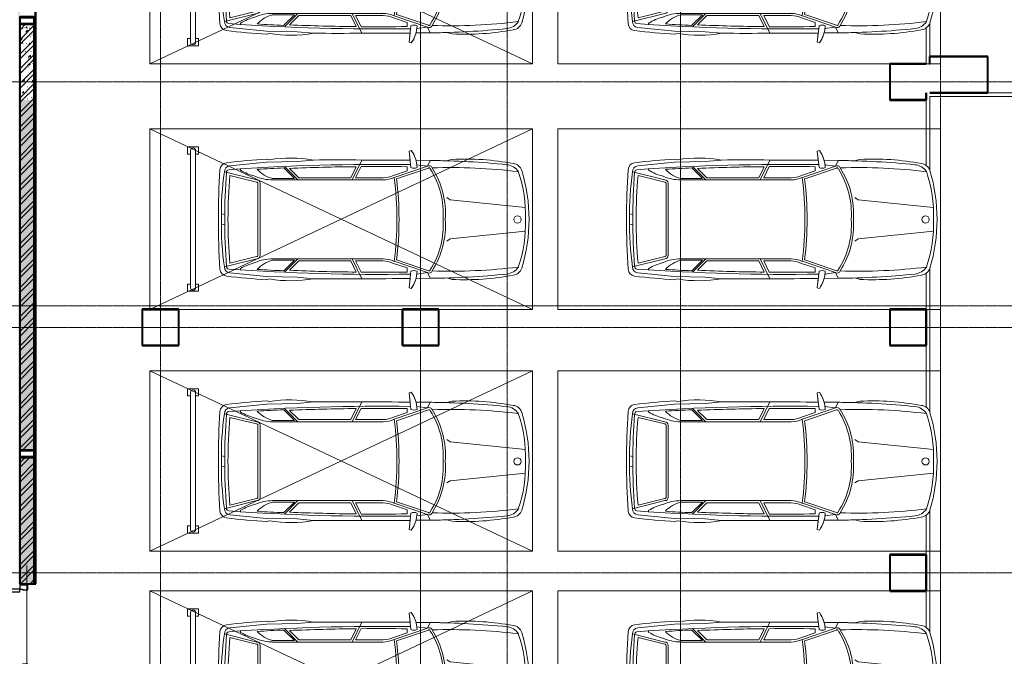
# Model space of a CAD drawing. Header units: millimetres. Extents: x 5617 to 137993, y -10603 to 156644.
# Tile 30 of 79: x 77127 to 90759, y 25144 to 33962. Entities that reach past the tile are written whole.
import ezdxf

# ---------------------------------------------------------------- set-up
doc = ezdxf.new("R2010")
doc.units = ezdxf.units.MM
doc.linetypes.add('ADSK_Линия сетки', pattern=[25, 20, -2.5, 0, -2.5])
doc.linetypes.add('Линия сетки', pattern=[25, 20, -2.5, 0, -2.5])
for name, color, linetype, lineweight in [('Двери', 7, 'Continuous', 18), ('Каркас несущий', 7, 'Continuous', 18), ('Каркас_Импост', 7, 'Continuous', 30), ('Монтажный зазор', 7, 'Continuous', 30), ('Несущие колонны', 7, 'Continuous', 18), ('Оси', 7, 'Continuous', 9), ('Панель', 7, 'Continuous', 30), ('Парковка', 7, 'Continuous', 18), ('Перекрытия', 7, 'Continuous', 18), ('Стены разрез', 7, 'Continuous', 40), ('Стены штриховка', 7, 'Continuous', 40), ('Элементы узлов', 7, 'Continuous', 18)]:
    doc.layers.add(name, color=color, linetype=linetype, lineweight=lineweight)
pattern_1 = [(50, (0, 0), (218.62117, -19.1268), [22.86, -251.46]), (355, (0, 0), (-42.2919, 229.2684), [18.288, -201.168]), (100.451, (18.22, -1.6), (176.3311, 210.13963), [19.428, -213.708]), (46.184, (0, 60.96), (325.295, -50.4516), [34.29, -377.19]), (96.636, (27.1, 56.76), (284.883, 296.9127), [29.142, -320.562]), (351.184, (0, 60.96), (284.8858, 296.9107), [27.432, -301.752]), (21, (30.48, 45.72), (181.93753, -122.7183), [22.86, -251.46]), (326, (30.48, 45.72), (74.1622, 221.0262), [18.288, -201.168]), (71.451, (45.64, 35.5), (256.10035, 98.30526), [19.428, -213.708]), (37.5, (0, 0), (3.70639, 101.465895), [3.353, -195.377, 3.353, -200.863, -201.93]), (37.5, (0, 0), (3.70639, 101.465895), [-402.946, 3.353, -198.577]), (7.5, (0, 0), (80.18358, 120.21653), [3.353, -113.081, 3.353, -190.805, -76.962]), (7.5, (0, 0), (80.18358, 120.21653), [-310.591, 3.353, -73.609]), (327.5, (-67.97, 0), (162.70865, -6.87497), [3.353, -72.847, 3.353, -234.391, -315.468]), (327.5, (-67.97, 0), (162.70865, -6.87497), [-313.944, 3.353, -312.115]), (317.5, (-98.45, 0), (177.75468, 30.51183), [3.353, -95.707, 3.353, -154.534, -224.028]), (317.5, (-98.45, 0), (177.75468, 30.51183), [-256.946, 3.353, -220.675])]
pattern_2 = [(45, (0, 0), (-101.02788, 101.02788), []), (45, (67.35, 0), (-101.02788, 101.02788), [])]
pattern_3 = [(0, (0, 0), (406.4, 101.6), [33.528, -271.272, 33.528, -271.272, -1625.6]), (0, (0, 0), (406.4, 101.6), [-609.6, 33.528, -576.072, 33.528, -271.272, -711.2]), (0, (0, 0), (406.4, 101.6), [-1524, 33.528, -169.672, 33.528, -474.472]), (120, (152.4, 50.8), (-291.18818, 301.15272), [33.528, -271.272, 33.528, -271.272, -1625.6]), (120, (152.4, 50.8), (-291.18818, 301.15272), [-609.6, 33.528, -576.072, 33.528, -271.272, -711.2]), (120, (152.4, 50.8), (-291.18818, 301.15272), [-1524, 33.528, -169.672, 33.528, -474.472]), (240, (203.2, 254), (-115.21182, -402.75272), [33.528, -271.272, 33.528, -271.272, -1625.6]), (240, (203.2, 254), (-115.21182, -402.75272), [-609.6, 33.528, -576.072, 33.528, -271.272, -711.2]), (240, (203.2, 254), (-115.21182, -402.75272), [-1524, 33.528, -169.672, 33.528, -474.472])]

# ---------------------------------------------------------------- blocks, each defined once
blk = doc.blocks.new('101_Дверь_Однопольная - _ПЧ_Мет_1000х2000_Между секциями_EI60_Л-4449940-МКСС_LB01_-7_650__Кабельные конструкции_Лотки_3')
at = {"layer": 'Каркас_Импост', "color": 253, "true_color": 0xaaaaaa}
for p, q in [((-525, 100), (-585, 100)), ((-585, 100), (-585, -15)), ((-525, 60), (-525, 100)), ((-515, 60), (-525, 60)), ((-515, -15), (-515, 60)), ((525, 60), (515, 60)), ((515, 60), (515, -15)), ((585, 100), (525, 100)), ((525, 100), (525, 60)), ((585, -15), (585, 100)), ((-585, -15), (-515, -15)), ((515, -15), (585, -15))]:
    blk.add_line(p, q, dxfattribs=at)
at = {"layer": 'Монтажный зазор', "color": 253, "true_color": 0xaaaaaa}
for p, q in [((-585, 100), (-600, 100)), ((-600, 100), (-600, -15)), ((-585, -15), (-585, 100)), ((600, 100), (585, 100)), ((585, 100), (585, -15)), ((600, -15), (600, 100)), ((-600, -15), (-585, -15)), ((585, -15), (600, -15))]:
    blk.add_line(p, q, dxfattribs=at)
at = {"layer": 'Панель', "color": 253, "true_color": 0xaaaaaa}
for p, q in [((525, 1150), (485, 1150)), ((485, 1150), (485, 100)), ((525, 100), (525, 1150)), ((485, 100), (525, 100))]:
    blk.add_line(p, q, dxfattribs=at)
blk.add_arc((525, 100), 1050, 90, 180, dxfattribs=at)
blk = doc.blocks.new('ПР - _ПЧ_1200_200_Оп250-250_Шаг300_Арм16_Арм10-3250725-МКСС_LB01_-7_650__Кабельные конструкции_Лотки_3')
at = {"layer": 'Каркас несущий', "color": 21, "true_color": 0xffaaaa}
for p, q in [((-850, 0), (850, 0)), ((-850, 0), (-600, 0)), ((-515, 0), (515, 0)), ((600, 0), (850, 0))]:
    blk.add_line(p, q, dxfattribs=at)
blk = doc.blocks.new('Труба прямоугольного сечения _ГОСТ 32931-2015_-Колонна - Труба прямоугольная 200x6-4780125-МКСС_LB01_-7_650__Кабельные конструкции_Лотки_3')
at = {"layer": 'Несущие колонны', "lineweight": 9}
h = blk.add_hatch(dxfattribs=at)
h.set_pattern_fill('FP_12', color=256, style=0, pattern_type=2)
h.set_pattern_definition([(45, (-62900, -27950), (-251.4472, 251.4472), []), (45, (-62900, -27569), (-251.4472, 251.4472), [])])
h.paths.add_polyline_path([(-88, -50), (88, -50), (96, -46), (100, -38), (100, 38), (96, 46), (88, 50), (-88, 50), (-96, 46), (-100, 38), (-100, -38), (-96, -46)])
h.paths.add_polyline_path([(-88, -44), (-92, -42), (-94, -38), (-94, 38), (-92, 42), (-88, 44), (88, 44), (92, 42), (94, 38), (94, -38), (92, -42), (88, -44)])
at = {"layer": 'Несущие колонны', "color": 253, "lineweight": 40, "true_color": 0xaaaaaa}
for p, q in [((-100, 38), (-100, -38)), ((-94, -38), (-94, 38)), ((88, 50), (-88, 50)), ((-88, 44), (88, 44)), ((94, 38), (94, -38)), ((100, -38), (100, 38)), ((88, -44), (-88, -44)), ((-88, -50), (88, -50))]:
    blk.add_line(p, q, dxfattribs=at)
for centre, radius, start, end in [((-88, 38), 12, 90, 180), ((-88, 38), 6, 90, 180), ((88, 38), 12, 0, 90), ((88, 38), 6, 0, 90), ((-88, -38), 12, 180, 270), ((-88, -38), 6, 180, 270), ((88, -38), 12, 270, 360), ((88, -38), 6, 270, 0)]:
    blk.add_arc(centre, radius, start, end, dxfattribs=at)
blk = doc.blocks.new('Труба прямоугольного сечения _ГОСТ 32931-2015_-Колонна - Труба прямоугольная 200x6-4780128-МКСС_LB01_-7_650__Кабельные конструкции_Лотки_3')
at = {"layer": 'Несущие колонны', "color": 253, "lineweight": 40, "true_color": 0xaaaaaa}
for p, q in [((-100, 38), (-100, -38)), ((-94, -38), (-94, 38)), ((88, 50), (-88, 50)), ((-88, 44), (88, 44)), ((94, 38), (94, -38)), ((100, -38), (100, 38)), ((88, -44), (-88, -44)), ((-88, -50), (88, -50))]:
    blk.add_line(p, q, dxfattribs=at)
for centre, radius, start, end in [((-88, 38), 12, 90, 180), ((-88, 38), 6, 90, 180), ((88, 38), 12, 0, 90), ((88, 38), 6, 0, 90), ((-88, -38), 12, 180, 270), ((-88, -38), 6, 180, 270), ((88, -38), 6, 270, 0), ((88, -38), 12, 270, 360)]:
    blk.add_arc(centre, radius, start, end, dxfattribs=at)
blk = doc.blocks.new('199_Парковочные места 3 класса и МГН - Средний класс-5604847-МКСС_LB01_-7_650__Кабельные конструкции_Лотки_3')
at = {"layer": 'Парковка', "color": 253, "true_color": 0xaaaaaa}
for p, q in [((0, -5300), (2500, 0)), ((0, 0), (2500, -5300)), ((0, -5300), (0, 0)), ((0, 0), (2500, 0)), ((2500, 0), (2500, -5300)), ((250, -4625), (250, -4775)), ((250, -4625), (350, -4625)), ((350, -4625), (350, -4665)), ((2150, -4625), (2150, -4665)), ((2150, -4625), (2250, -4625)), ((2250, -4625), (2250, -4775)), ((300, -4665), (2200, -4665)), ((300, -4735), (2200, -4735)), ((350, -4735), (350, -4775)), ((2150, -4735), (2150, -4775)), ((250, -4775), (350, -4775)), ((2150, -4775), (2250, -4775)), ((2500, -5300), (0, -5300))]:
    blk.add_line(p, q, dxfattribs=at)
for centre, start, end in [((300, -4700), 90, 270), ((2200, -4700), 270, 90)]:
    blk.add_arc(centre, 35, start, end, dxfattribs=at)
at = {"layer": 'Элементы узлов', "color": 253, "true_color": 0xaaaaaa}
for p, q in [((984, -1142), (1090, -99)), ((1524, -1142), (1418, -99)), ((422, -1114), (442, -1185)), ((422, -1114), (442, -1185)), ((953, -1186), (984, -1142)), ((1555, -1186), (1524, -1142)), ((2085, -1114), (2065, -1185)), ((2065, -1185), (2085, -1114)), ((436, -1612), (438, -1418)), ((438, -1418), (436, -1612)), ((515, -1453), (438, -1418)), ((515, -1453), (497, -1605)), ((515, -1453), (673, -1914)), ((543, -1440), (693, -1881)), ((1965, -1440), (1814, -1881)), ((1992, -1453), (1835, -1914)), ((1992, -1453), (2070, -1418)), ((1992, -1453), (2011, -1605)), ((2072, -1612), (2070, -1418)), ((2072, -1612), (2070, -1418)), ((298, -1678), (308, -1707)), ((298, -1678), (308, -1707)), ((308, -1707), (536, -1683)), ((308, -1707), (435, -1693)), ((580, -1736), (525, -1736)), ((580, -1736), (645, -1925)), ((1927, -1736), (1863, -1925)), ((1927, -1736), (1983, -1736)), ((2200, -1707), (1972, -1683)), ((2072, -1693), (2200, -1707)), ((2210, -1678), (2200, -1707)), ((2200, -1707), (2210, -1678)), ((678, -2069), (678, -2449)), ((708, -2069), (708, -3598)), ((1800, -2069), (1800, -3598)), ((1830, -2069), (1830, -2449)), ((708, -2497), (432, -2363)), ((678, -2449), (523, -2374)), ((678, -2516), (524, -2441)), ((1800, -2497), (2076, -2363)), ((1830, -2449), (1984, -2374)), ((1830, -2516), (1984, -2441)), ((678, -2516), (678, -3237)), ((1830, -2516), (1830, -3237)), ((453, -3260), (432, -3033)), ((2054, -3260), (2076, -3033)), ((463, -3682), (453, -3260)), ((708, -3249), (522, -3435)), ((678, -3237), (549, -3366)), ((1800, -3249), (1986, -3435)), ((1830, -3237), (1959, -3366)), ((2045, -3682), (2054, -3260)), ((688, -3297), (542, -3443)), ((688, -3297), (688, -3598)), ((1820, -3297), (1820, -3598)), ((1820, -3297), (1966, -3443)), ((419, -3676), (428, -3642)), ((428, -3642), (419, -3676)), ((2088, -3676), (2079, -3642)), ((2088, -3676), (2079, -3642)), ((512, -4192), (463, -3682)), ((708, -3817), (596, -4265)), ((1254, -3771), (754, -3771)), ((1254, -3801), (754, -3801)), ((1254, -3771), (1754, -3771)), ((1254, -3801), (1754, -3801)), ((1800, -3817), (1912, -4265)), ((1996, -4192), (2045, -3682)), ((738, -3820), (646, -4189)), ((1770, -3820), (1862, -4189)), ((574, -4042), (555, -4042)), ((1933, -4042), (1953, -4042)), ((1188, -4261), (1177, -4307)), ((1320, -4261), (1331, -4307))]:
    blk.add_line(p, q, dxfattribs=at)
blk.add_circle((1256, -208), 49.6, dxfattribs=at)
for centre, radius, start, end in [((1254, -2377), 2329, 90.0001, 106.8716), ((1254, -2377), 2329, 90.0001, 106.8716), ((1178, -1869), 1772, 87.5536, 109.2869), ((1254, -2377), 2329, 73.1284, 89.9999), ((1254, -2377), 2329, 73.1284, 89.9999), ((1329, -1869), 1772, 70.7131, 92.4464), ((3991, -937), 3573, 169.195, 182.843), ((3991, -937), 3573, 169.195, 182.843), ((617, -279), 137, 106.8716, 175.0665), ((617, -279), 137, 106.8716, 175.0665), ((710, -376), 215, 123.1556, 174.2587), ((8358, -1141), 7822, 173.0609, 181.8195), ((1797, -376), 215, 5.7413, 56.8444), ((-5850, -1141), 7822, 358.1805, 6.9391), ((1890, -279), 137, 4.9335, 73.1284), ((1890, -279), 137, 4.9335, 73.1284), ((-1483, -937), 3573, 357.157, 10.805), ((-1483, -937), 3573, 357.157, 10.805), ((12318, -1543), 11881, 174.2587, 179.4003), ((-9810, -1543), 11881, 0.5997, 5.7413), ((12318, -1543), 11881, 178.2769, 179.4003), ((1172, -2380), 1175, 86.0181, 122.5623), ((1335, -2380), 1175, 57.4377, 93.9819), ((-9810, -1543), 11881, 0.5997, 1.7231), ((1172, -2380), 1145, 85.9136, 122.5623), ((1335, -2380), 1145, 57.2304, 94.0864), ((555, -1432), 44.9, 110.1373, 207.9235), ((555, -1432), 14.9, 110.1373, 214.6567), ((1953, -1432), 14.9, 325.3433, 79.1758), ((1953, -1432), 44.9, 332.0765, 69.8627), ((546, -2020), 422, 91.3449, 125.9666), ((546, -2020), 422, 105.0802, 125.9666), ((444, -1640), 101, 335.1844, 24.8156), ((2064, -1640), 101, 155.1844, 204.8156), ((1962, -2020), 422, 54.0334, 88.6551), ((1962, -2020), 422, 54.0334, 74.9198), ((122295, -2694), 121864, 179.52958, 180.15962), ((122295, -2694), 121864, 179.52958, 180.15962), ((30000, -2118), 29508, 179.1634, 184.0543), ((30000, -2118), 29478, 179.2582, 180.4979), ((-27492, -2118), 29508, 355.9457, 0.8366), ((-27492, -2118), 29478, 359.5021, 0.7418), ((-119787, -2694), 121864, 359.84038, 0.47042), ((-119787, -2694), 121864, 359.84038, 0.47042), ((1254, -6445), 4567, 82.6909, 97.3089), ((1254, -6445), 4597, 82.9964, 97.0033), ((308, -2078), 370, 1.3171, 24.386), ((308, -2078), 400, 1.2667, 24.1731), ((2200, -2078), 400, 155.8269, 178.7333), ((2200, -2078), 370, 155.614, 178.6829), ((30000, -2118), 29478, 180.6284, 182.4261), ((-27492, -2118), 29478, 357.5739, 359.3716), ((2198, -3346), 1794, 169.9492, 189.4665), ((2198, -3346), 1794, 169.9492, 189.4665), ((310, -3346), 1794, 350.5335, 10.0508), ((310, -3346), 1794, 350.5335, 10.0508), ((30000, -2118), 29488, 182.5757, 183.2896), ((-27492, -2118), 29488, 356.7104, 357.4243), ((9206, -3182), 8801, 183.2167, 186.8835), ((9206, -3182), 8801, 183.2167, 186.8835), ((270, -3492), 431, 312.4417, 345.7397), ((104, -3598), 603, 335.9999, 0.0001), ((2403, -3598), 603, 179.9999, 204.0001), ((2238, -3492), 431, 194.2603, 227.5583), ((-6698, -3182), 8801, 353.1165, 356.7833), ((-6698, -3182), 8801, 353.1165, 356.7833), ((754, -3817), 46.1, 90, 180), ((754, -3817), 16.1, 90, 189.7873), ((1754, -3817), 46.1, 0, 90), ((1754, -3817), 16.1, 350.2127, 90), ((-103, -3648), 783, 329.8554, 345.5814), ((2611, -3648), 783, 194.4186, 210.1446), ((593, -4184), 81.1, 185.6929, 272.4229), ((600, -4202), 33.8, 184.0543, 277.095), ((1254, 2689), 6905, 264.9489, 275.0511), ((1908, -4202), 33.8, 262.905, 355.9457), ((1915, -4184), 81.1, 267.5771, 354.3071), ((571, -4224), 103, 186.8835, 266.3593), ((571, -4224), 103, 186.8835, 266.3593), ((1250, 6442), 10791, 266.3593, 270.0213), ((1250, 6442), 10791, 266.3593, 270.0213), ((1185, -180), 4128, 261.7908, 270.9499), ((1254, 3792), 8054, 265.3719, 274.6281), ((1322, -180), 4128, 269.0501, 278.2092), ((1258, 6442), 10791, 269.9787, 273.6407), ((1258, 6442), 10791, 269.9787, 273.6407), ((1937, -4224), 103, 273.6407, 353.1165), ((1937, -4224), 103, 273.6407, 353.1165)]:
    blk.add_arc(centre, radius, start, end, dxfattribs=at)
blk = doc.blocks.new('199_Парковочные места 3 класса и МГН - Средний класс-5604848-МКСС_LB01_-7_650__Кабельные конструкции_Лотки_3')
at = {"layer": 'Парковка', "color": 253, "true_color": 0xaaaaaa}
for p, q in [((0, -5300), (0, 0)), ((0, 0), (2500, 0)), ((2500, 0), (2500, -5300)), ((2500, -5300), (0, -5300))]:
    blk.add_line(p, q, dxfattribs=at)
at = {"layer": 'Элементы узлов', "color": 253, "true_color": 0xaaaaaa}
for p, q in [((984, -1142), (1090, -99)), ((1524, -1142), (1418, -99)), ((422, -1114), (442, -1185)), ((422, -1114), (442, -1185)), ((953, -1186), (984, -1142)), ((1555, -1186), (1524, -1142)), ((2085, -1114), (2065, -1185)), ((2065, -1185), (2085, -1114)), ((436, -1612), (438, -1418)), ((438, -1418), (436, -1612)), ((515, -1453), (438, -1418)), ((515, -1453), (497, -1605)), ((515, -1453), (673, -1914)), ((543, -1440), (693, -1881)), ((1965, -1440), (1814, -1881)), ((1992, -1453), (1835, -1914)), ((1992, -1453), (2070, -1418)), ((1992, -1453), (2011, -1605)), ((2072, -1612), (2070, -1418)), ((2072, -1612), (2070, -1418)), ((298, -1678), (308, -1707)), ((298, -1678), (308, -1707)), ((308, -1707), (536, -1683)), ((308, -1707), (435, -1693)), ((580, -1736), (525, -1736)), ((580, -1736), (645, -1925)), ((1927, -1736), (1863, -1925)), ((1927, -1736), (1983, -1736)), ((2200, -1707), (1972, -1683)), ((2072, -1693), (2200, -1707)), ((2210, -1678), (2200, -1707)), ((2200, -1707), (2210, -1678)), ((678, -2069), (678, -2449)), ((708, -2069), (708, -3598)), ((1800, -2069), (1800, -3598)), ((1830, -2069), (1830, -2449)), ((708, -2497), (432, -2363)), ((678, -2449), (523, -2374)), ((678, -2516), (524, -2441)), ((1800, -2497), (2076, -2363)), ((1830, -2449), (1984, -2374)), ((1830, -2516), (1984, -2441)), ((678, -2516), (678, -3237)), ((1830, -2516), (1830, -3237)), ((453, -3260), (432, -3033)), ((2054, -3260), (2076, -3033)), ((463, -3682), (453, -3260)), ((708, -3249), (522, -3435)), ((678, -3237), (549, -3366)), ((1800, -3249), (1986, -3435)), ((1830, -3237), (1959, -3366)), ((2045, -3682), (2054, -3260)), ((688, -3297), (542, -3443)), ((688, -3297), (688, -3598)), ((1820, -3297), (1820, -3598)), ((1820, -3297), (1966, -3443)), ((419, -3676), (428, -3642)), ((428, -3642), (419, -3676)), ((2088, -3676), (2079, -3642)), ((2088, -3676), (2079, -3642)), ((512, -4192), (463, -3682)), ((708, -3817), (596, -4265)), ((1254, -3771), (754, -3771)), ((1254, -3801), (754, -3801)), ((1254, -3771), (1754, -3771)), ((1254, -3801), (1754, -3801)), ((1800, -3817), (1912, -4265)), ((1996, -4192), (2045, -3682)), ((738, -3820), (646, -4189)), ((1770, -3820), (1862, -4189)), ((574, -4042), (555, -4042)), ((1933, -4042), (1953, -4042)), ((1188, -4261), (1177, -4307)), ((1320, -4261), (1331, -4307))]:
    blk.add_line(p, q, dxfattribs=at)
blk.add_circle((1256, -208), 49.6, dxfattribs=at)
for centre, radius, start, end in [((1254, -2377), 2329, 90.0001, 106.8716), ((1254, -2377), 2329, 90.0001, 106.8716), ((1178, -1869), 1772, 87.5536, 109.2869), ((1254, -2377), 2329, 73.1284, 89.9999), ((1254, -2377), 2329, 73.1284, 89.9999), ((1329, -1869), 1772, 70.7131, 92.4464), ((3991, -937), 3573, 169.195, 182.843), ((3991, -937), 3573, 169.195, 182.843), ((617, -279), 137, 106.8716, 175.0665), ((617, -279), 137, 106.8716, 175.0665), ((710, -376), 215, 123.1556, 174.2587), ((8358, -1141), 7822, 173.0609, 181.8195), ((1797, -376), 215, 5.7413, 56.8444), ((-5850, -1141), 7822, 358.1805, 6.9391), ((1890, -279), 137, 4.9335, 73.1284), ((1890, -279), 137, 4.9335, 73.1284), ((-1483, -937), 3573, 357.157, 10.805), ((-1483, -937), 3573, 357.157, 10.805), ((12318, -1543), 11881, 174.2587, 179.4003), ((-9810, -1543), 11881, 0.5997, 5.7413), ((12318, -1543), 11881, 178.2769, 179.4003), ((1172, -2380), 1175, 86.0181, 122.5623), ((1335, -2380), 1175, 57.4377, 93.9819), ((-9810, -1543), 11881, 0.5997, 1.7231), ((1172, -2380), 1145, 85.9136, 122.5623), ((1335, -2380), 1145, 57.2304, 94.0864), ((555, -1432), 44.9, 110.1373, 207.9235), ((555, -1432), 14.9, 110.1373, 214.6567), ((1953, -1432), 14.9, 325.3433, 79.1758), ((1953, -1432), 44.9, 332.0765, 69.8627), ((546, -2020), 422, 91.3449, 125.9666), ((546, -2020), 422, 105.0802, 125.9666), ((444, -1640), 101, 335.1844, 24.8156), ((2064, -1640), 101, 155.1844, 204.8156), ((1962, -2020), 422, 54.0334, 88.6551), ((1962, -2020), 422, 54.0334, 74.9198), ((122295, -2694), 121864, 179.52958, 180.15962), ((122295, -2694), 121864, 179.52958, 180.15962), ((30000, -2118), 29508, 179.1634, 184.0543), ((30000, -2118), 29478, 179.2582, 180.4979), ((-27492, -2118), 29508, 355.9457, 0.8366), ((-27492, -2118), 29478, 359.5021, 0.7418), ((-119787, -2694), 121864, 359.84038, 0.47042), ((-119787, -2694), 121864, 359.84038, 0.47042), ((1254, -6445), 4567, 82.6909, 97.3089), ((1254, -6445), 4597, 82.9964, 97.0033), ((308, -2078), 370, 1.3171, 24.386), ((308, -2078), 400, 1.2667, 24.1731), ((2200, -2078), 400, 155.8269, 178.7333), ((2200, -2078), 370, 155.614, 178.6829), ((30000, -2118), 29478, 180.6284, 182.4261), ((-27492, -2118), 29478, 357.5739, 359.3716), ((2198, -3346), 1794, 169.9492, 189.4665), ((2198, -3346), 1794, 169.9492, 189.4665), ((310, -3346), 1794, 350.5335, 10.0508), ((310, -3346), 1794, 350.5335, 10.0508), ((30000, -2118), 29488, 182.5757, 183.2896), ((-27492, -2118), 29488, 356.7104, 357.4243), ((9206, -3182), 8801, 183.2167, 186.8835), ((9206, -3182), 8801, 183.2167, 186.8835), ((270, -3492), 431, 312.4417, 345.7397), ((104, -3598), 603, 335.9999, 0.0001), ((2403, -3598), 603, 179.9999, 204.0001), ((2238, -3492), 431, 194.2603, 227.5583), ((-6698, -3182), 8801, 353.1165, 356.7833), ((-6698, -3182), 8801, 353.1165, 356.7833), ((754, -3817), 46.1, 90, 180), ((754, -3817), 16.1, 90, 189.7873), ((1754, -3817), 46.1, 0, 90), ((1754, -3817), 16.1, 350.2127, 90), ((-103, -3648), 783, 329.8554, 345.5814), ((2611, -3648), 783, 194.4186, 210.1446), ((593, -4184), 81.1, 185.6929, 272.4229), ((600, -4202), 33.8, 184.0543, 277.095), ((1254, 2689), 6905, 264.9489, 275.0511), ((1908, -4202), 33.8, 262.905, 355.9457), ((1915, -4184), 81.1, 267.5771, 354.3071), ((571, -4224), 103, 186.8835, 266.3593), ((571, -4224), 103, 186.8835, 266.3593), ((1250, 6442), 10791, 266.3593, 270.0213), ((1250, 6442), 10791, 266.3593, 270.0213), ((1185, -180), 4128, 261.7908, 270.9499), ((1254, 3792), 8054, 265.3719, 274.6281), ((1322, -180), 4128, 269.0501, 278.2092), ((1258, 6442), 10791, 269.9787, 273.6407), ((1258, 6442), 10791, 269.9787, 273.6407), ((1937, -4224), 103, 273.6407, 353.1165), ((1937, -4224), 103, 273.6407, 353.1165)]:
    blk.add_arc(centre, radius, start, end, dxfattribs=at)
blk = doc.blocks.new('135_SLK_GD_AR_rvt-1-МКСС_LB01_-7_650__Кабельные конструкции_Лотки_3')
at = {"layer": 'Стены разрез', "lineweight": 9, "true_color": 0xaaaaaa}
h = blk.add_hatch(dxfattribs=at)
h.set_pattern_fill('FP_4', color=253, style=0, pattern_type=2)
h.set_pattern_definition(pattern_3)
h.paths.add_polyline_path([(62780, 21950), (62800, 21950), (62800, 24950), (62780, 24950), (62780, 21956)])
h.paths.add_polyline_path([(62780, 26150), (62800, 26150), (62800, 40270), (62780, 40270), (62780, 27781)])
h = blk.add_hatch(dxfattribs=at)
h.set_pattern_fill('FP_4', color=253, style=0, pattern_type=2)
h.set_pattern_definition(pattern_3)
h.paths.add_polyline_path([(63020, 21950), (63020, 24950), (63000, 24950), (63000, 21950)])
h.paths.add_polyline_path([(63020, 26150), (63020, 40050), (63000, 40050), (63000, 26150)])
h = blk.add_hatch(dxfattribs=at)
h.set_pattern_fill('FP_1', color=253, style=0, pattern_type=2)
h.set_pattern_definition(pattern_1)
h.paths.add_polyline_path([(62988, 32850), (63000, 32850), (63000, 33900), (62800, 33900), (62800, 32850), (62812, 32850)])
h = blk.add_hatch(dxfattribs=at)
h.set_pattern_fill('FP_2', color=253, style=0, pattern_type=2)
h.set_pattern_definition(pattern_2)
h.paths.add_polyline_path([(62988, 32850), (63000, 32850), (63000, 33900), (62800, 33900), (62800, 32850), (62812, 32850)])
h = blk.add_hatch(dxfattribs=at)
h.set_pattern_fill('FP_1', color=253, style=0, pattern_type=2)
h.set_pattern_definition(pattern_1)
h.paths.add_polyline_path([(62973, 28000), (63000, 28000), (63000, 32850), (62800, 32850), (62800, 28000), (62827, 28000)])
h = blk.add_hatch(dxfattribs=at)
h.set_pattern_fill('FP_2', color=253, style=0, pattern_type=2)
h.set_pattern_definition(pattern_2)
h.paths.add_polyline_path([(62973, 28000), (63000, 28000), (63000, 32850), (62800, 32850), (62800, 28000), (62827, 28000)])
h = blk.add_hatch(dxfattribs=at)
h.set_pattern_fill('FP_1', color=253, style=0, pattern_type=2)
h.set_pattern_definition(pattern_1)
h.paths.add_polyline_path([(63000, 21950), (63000, 24950), (62800, 24950), (62800, 21950), (62845, 21950)])
h.paths.add_polyline_path([(62915, 26150), (63000, 26150), (63000, 27900), (62800, 27900), (62800, 26150)])
h = blk.add_hatch(dxfattribs=at)
h.set_pattern_fill('FP_2', color=253, style=0, pattern_type=2)
h.set_pattern_definition(pattern_2)
h.paths.add_polyline_path([(63000, 21950), (63000, 24950), (62800, 24950), (62800, 21950), (62845, 21950)])
h.paths.add_polyline_path([(62915, 26150), (63000, 26150), (63000, 27900), (62800, 27900), (62800, 26150)])
at = {"layer": 'Перекрытия', "color": 253, "true_color": 0xaaaaaa}
for p, q in [((75350, 33350), (75350, 33849)), ((75400, 33916), (75400, 33450)), ((75400, 33450), (76200, 33450)), ((76200, 33450), (76200, 32950)), ((74850, 32850), (74850, 33350)), ((74850, 33350), (75350, 33350)), ((80450, 32900), (75400, 32900)), ((75400, 32900), (75400, 31876)), ((76200, 32950), (80450, 32950)), ((75350, 32850), (74850, 32850)), ((75350, 31943), (75350, 32850)), ((75350, 29950), (75350, 30449)), ((75400, 30516), (75400, 28526)), ((64500, 29450), (64500, 29950)), ((64500, 29950), (65000, 29950)), ((65000, 29950), (65000, 29450)), ((68100, 29450), (68100, 29950)), ((68100, 29950), (68600, 29950)), ((68600, 29950), (68600, 29450)), ((74850, 29450), (74850, 29950)), ((74850, 29950), (75350, 29950)), ((65000, 29450), (64500, 29450)), ((68600, 29450), (68100, 29450)), ((75350, 29450), (74850, 29450)), ((75350, 28593), (75350, 29450)), ((75400, 27166), (75400, 25476)), ((75350, 26550), (75350, 27099)), ((74850, 26050), (74850, 26550)), ((74850, 26550), (75350, 26550)), ((75350, 26050), (74850, 26050)), ((75350, 25543), (75350, 26050))]:
    blk.add_line(p, q, dxfattribs=at)
at = {"layer": 'Стены разрез', "color": 253, "true_color": 0xaaaaaa}
for p, q in [((63025, 26150), (63025, 40050)), ((62800, 33900), (62800, 32850)), ((62812, 33900), (62800, 33900)), ((63000, 33900), (62988, 33900)), ((63000, 33912), (63000, 32850)), ((63000, 32850), (63000, 33900)), ((76202, 33452), (75398, 33452)), ((75398, 33452), (75398, 33450)), ((75398, 33450), (75398, 33350)), ((75400, 33450), (76200, 33450)), ((75400, 33350), (75400, 33450)), ((76200, 33450), (76200, 32950)), ((76202, 33450), (76202, 33452)), ((76202, 32948), (76202, 33450)), ((75351, 33352), (74848, 33352)), ((74848, 33352), (74848, 33350)), ((74848, 33350), (74848, 32850)), ((74850, 33350), (75351, 33350)), ((74850, 32850), (74850, 33350)), ((75351, 33350), (75351, 33352)), ((75398, 33350), (75400, 33350)), ((75350, 32950), (75350, 32850)), ((75352, 32950), (75350, 32950)), ((75352, 32848), (75352, 32950)), ((76200, 32950), (75400, 32950)), ((75400, 32950), (75400, 32948)), ((75400, 32948), (76200, 32948)), ((76200, 32948), (76202, 32948)), ((74848, 32850), (74848, 32848)), ((74848, 32848), (75350, 32848)), ((75350, 32850), (74850, 32850)), ((75350, 32848), (75352, 32848)), ((65002, 29952), (64498, 29952)), ((64498, 29952), (64498, 29950)), ((64498, 29950), (64498, 29450)), ((64500, 29950), (65000, 29950)), ((64500, 29450), (64500, 29950)), ((65000, 29950), (65000, 29450)), ((65002, 29950), (65002, 29952)), ((65002, 29448), (65002, 29950)), ((68602, 29952), (68098, 29952)), ((68098, 29952), (68098, 29950)), ((68098, 29950), (68098, 29450)), ((68100, 29950), (68600, 29950)), ((68100, 29450), (68100, 29950)), ((68600, 29950), (68600, 29450)), ((68602, 29950), (68602, 29952)), ((68602, 29448), (68602, 29950)), ((75352, 29952), (74848, 29952)), ((74848, 29952), (74848, 29950)), ((74848, 29950), (74848, 29450)), ((74850, 29950), (75350, 29950)), ((74850, 29450), (74850, 29950)), ((75350, 29950), (75350, 29450)), ((75352, 29950), (75352, 29952)), ((75352, 29448), (75352, 29950)), ((64498, 29450), (64498, 29448)), ((64498, 29448), (65000, 29448)), ((65000, 29450), (64500, 29450)), ((65000, 29448), (65002, 29448)), ((68098, 29450), (68098, 29448)), ((68098, 29448), (68600, 29448)), ((68600, 29450), (68100, 29450)), ((68600, 29448), (68602, 29448)), ((74848, 29450), (74848, 29448)), ((74848, 29448), (75350, 29448)), ((75350, 29450), (74850, 29450)), ((75350, 29448), (75352, 29448)), ((62800, 28000), (62812, 28000)), ((62988, 28000), (63000, 28000)), ((63000, 28000), (63000, 27988)), ((62812, 27900), (62800, 27900)), ((63000, 27900), (62988, 27900)), ((63000, 27912), (63000, 27900)), ((75352, 26552), (74848, 26552)), ((74848, 26552), (74848, 26550)), ((74848, 26550), (74848, 26050)), ((74850, 26550), (75350, 26550)), ((74850, 26050), (74850, 26550)), ((75350, 26550), (75350, 26050)), ((75352, 26550), (75352, 26552)), ((75352, 26048), (75352, 26550)), ((62915, 26150), (63000, 26150)), ((63000, 26150), (63025, 26150)), ((74848, 26050), (74848, 26048)), ((74848, 26048), (75350, 26048)), ((75350, 26050), (74850, 26050)), ((75350, 26048), (75352, 26048))]:
    blk.add_line(p, q, dxfattribs=at)
at = {"layer": 'Стены штриховка', "color": 253, "true_color": 0xaaaaaa}
for p, q in [((63020, 26150), (63020, 40050)), ((62800, 32850), (62800, 28000)), ((63000, 28000), (63000, 32850)), ((63000, 32850), (63000, 28000)), ((62800, 27900), (62800, 26150)), ((63000, 27900), (63000, 26150)), ((63000, 26150), (63000, 27900))]:
    blk.add_line(p, q, dxfattribs=at)
at = {"layer": 'Двери', "color": 253, "lineweight": 18, "true_color": 0xaaaaaa, "rotation": 89.99999999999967}
blk.add_blockref('101_Дверь_Однопольная - _ПЧ_Мет_1000х2000_Между секциями_EI60_Л-4449940-МКСС_LB01_-7_650__Кабельные конструкции_Лотки_3', (62900, 25550), dxfattribs=at)
at = {"layer": 'Каркас несущий', "color": 253, "lineweight": 18, "true_color": 0xaaaaaa, "rotation": 89.99999999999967}
blk.add_blockref('ПР - _ПЧ_1200_200_Оп250-250_Шаг300_Арм16_Арм10-3250725-МКСС_LB01_-7_650__Кабельные конструкции_Лотки_3', (62900, 25550), dxfattribs=at)
at = {"layer": 'Несущие колонны', "color": 253, "lineweight": 18, "true_color": 0xaaaaaa}
for name, p in [('Труба прямоугольного сечения _ГОСТ 32931-2015_-Колонна - Труба прямоугольная 200x6-4780128-МКСС_LB01_-7_650__Кабельные конструкции_Лотки_3', (62900, 33950)), ('Труба прямоугольного сечения _ГОСТ 32931-2015_-Колонна - Труба прямоугольная 200x6-4780125-МКСС_LB01_-7_650__Кабельные конструкции_Лотки_3', (62900, 27950))]:
    blk.add_blockref(name, p, dxfattribs=at)
at = {"layer": 'Парковка', "color": 253, "lineweight": 18, "true_color": 0xaaaaaa, "rotation": 269.9999999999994}
for name, p in [('199_Парковочные места 3 класса и МГН - Средний класс-5604847-МКСС_LB01_-7_650__Кабельные конструкции_Лотки_3', (69900, 35850)), ('199_Парковочные места 3 класса и МГН - Средний класс-5604848-МКСС_LB01_-7_650__Кабельные конструкции_Лотки_3', (75550, 35850)), ('199_Парковочные места 3 класса и МГН - Средний класс-5604847-МКСС_LB01_-7_650__Кабельные конструкции_Лотки_3', (69900, 32450)), ('199_Парковочные места 3 класса и МГН - Средний класс-5604848-МКСС_LB01_-7_650__Кабельные конструкции_Лотки_3', (75550, 32450)), ('199_Парковочные места 3 класса и МГН - Средний класс-5604847-МКСС_LB01_-7_650__Кабельные конструкции_Лотки_3', (69900, 29100)), ('199_Парковочные места 3 класса и МГН - Средний класс-5604848-МКСС_LB01_-7_650__Кабельные конструкции_Лотки_3', (75550, 29100)), ('199_Парковочные места 3 класса и МГН - Средний класс-5604847-МКСС_LB01_-7_650__Кабельные конструкции_Лотки_3', (69900, 26050)), ('199_Парковочные места 3 класса и МГН - Средний класс-5604848-МКСС_LB01_-7_650__Кабельные конструкции_Лотки_3', (75550, 26050))]:
    blk.add_blockref(name, p, dxfattribs=at)

msp = doc.modelspace()

# ---------------------------------------------------------------- linework, layer by layer
at = {"layer": 'Оси', "linetype": 'Линия сетки'}
for p, q in [((79076.5, -9728.2), (79076.5, 57523)), ((82676.5, -9728.2), (82676.5, 57523)), ((83876.5, -9728.2), (83876.5, 57523)), ((86276.5, -9728.2), (86276.5, 57523)), ((89876.5, -9728.2), (89876.5, 57523))]:
    msp.add_line(p, q, dxfattribs=at)
at = {"layer": 'Оси', "linetype": 'ADSK_Линия сетки'}
for p, q in [((105516.8, 33100), (28647.1, 33100)), ((105516.8, 30000), (28647.1, 30000)), ((105516.8, 29700), (28647.1, 29700)), ((105516.8, 26300), (28647.1, 26300))]:
    msp.add_line(p, q, dxfattribs=at)

# ---------------------------------------------------------------- block references
at = {"lineweight": 5}
msp.add_blockref('135_SLK_GD_AR_rvt-1-МКСС_LB01_-7_650__Кабельные конструкции_Лотки_3', (14326.5, 0), dxfattribs=at)

doc.saveas('drawing.dxf')
